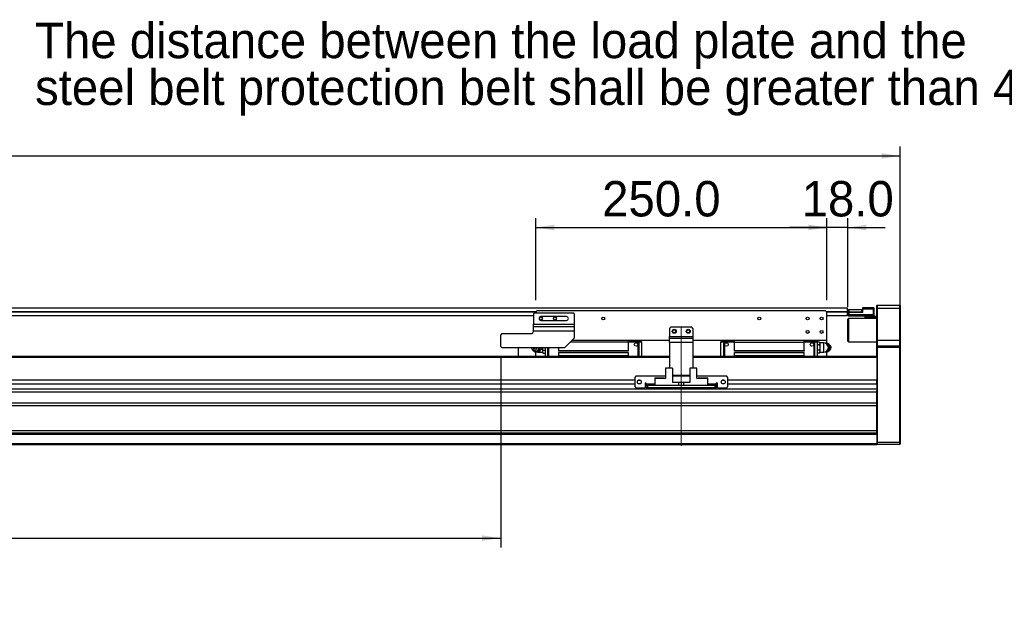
# Model space of a CAD drawing. Header units: millimetres. Extents: x 40 to 3331, y 40 to 2336.
# Tile 8 of 11: x 1758 to 2604, y 1036 to 1531. Entities that reach past the tile are written whole.
import ezdxf

# ---------------------------------------------------------------- set-up
doc = ezdxf.new("R2010")
doc.units = ezdxf.units.MM
doc.header["$LTSCALE"] = 8
doc.linetypes.add('CENTERX2', pattern=[20.32, 12.7, -2.54, 2.54, -2.54])
doc.layers.add('DIMNS', color=7, linetype='Continuous')
doc.styles.add('SLDTEXTSTYLE7', font='txt')
doc.dimstyles.new('SLDDIMSTYLE0', dxfattribs={"dimtxt": 30.4, "dimasz": 16, "dimexe": 0, "dimexo": 0.0625, "dimgap": 7.6, "dimtad": 2, "dimdec": 1, "dimrnd": 1e-09, "dimzin": 4, "dimdsep": 46, "dimtxsty": 'SLDTEXTSTYLE7', "dimsah": 1, "dimcen": 0.09, "dimadec": 0, "dimazin": 1, "dimtfac": 1, "dimtdec": 1, "dimtmove": 0, "dimatfit": 0, "dimfxl": 0, "dimfrac": 2, "dimtolj": 1, "dimtzin": 12, "dimarcsym": 0})
doc.dimstyles.new('SLDDIMSTYLE1', dxfattribs={"dimtxt": 30.4, "dimasz": 16, "dimexe": 0, "dimexo": 0.0625, "dimgap": 7.6, "dimtad": 2, "dimdec": 1, "dimrnd": 1e-09, "dimzin": 4, "dimdsep": 46, "dimtxsty": 'SLDTEXTSTYLE7', "dimsah": 1, "dimcen": 0.09, "dimadec": 0, "dimazin": 1, "dimtfac": 1, "dimtdec": 1, "dimtofl": 0, "dimtmove": 0, "dimatfit": 3, "dimfxl": 0, "dimfrac": 2, "dimtolj": 1, "dimtzin": 12, "dimarcsym": 0})

# ---------------------------------------------------------------- blocks, each defined once
blk = doc.blocks.new('SW_NOTE_4')
at = {"layer": 'DIMNS', "color": 0, "char_height": 30.4, "attachment_point": 1, "style": 'SLDTEXTSTYLE7'}
for s, insert in [('The distance between the load plate and the ', (-929.18, 55.26)), ('steel belt protection belt shall be greater than 4mm', (-929.18, 15.07))]:
    blk.add_mtext(s, dxfattribs=dict(at, insert=insert))
blk = doc.blocks.new('_D_7')
at = {"layer": 'DIMNS'}
for p, q in [((2201.35, 1290.56), (2201.35, 1360.99)), ((2201.35, 1352.99), (2451.35, 1352.99)), ((2451.35, 1290.56), (2451.35, 1360.99))]:
    blk.add_line(p, q, dxfattribs=at)
for points in [[(2201.35, 1352.99), (2217.35, 1350.59), (2217.35, 1355.39)], [(2451.35, 1352.99), (2435.35, 1355.39), (2435.35, 1350.59)]]:
    blk.add_solid(points, dxfattribs=at)
at = {"layer": 'DIMNS', "insert": (2258.42, 1392.88), "char_height": 30.4, "attachment_point": 1, "style": 'SLDTEXTSTYLE7'}
blk.add_mtext('250.0', dxfattribs=at)
blk = doc.blocks.new('_D_8')
at = {"layer": 'DIMNS'}
for p, q in [((338.35, 1260.06), (338.35, 1422.4)), ((2514.35, 1260.06), (2514.35, 1422.4)), ((338.35, 1414.4), (2514.35, 1414.4))]:
    blk.add_line(p, q, dxfattribs=at)
for points in [[(338.35, 1414.4), (354.35, 1412), (354.35, 1416.8)], [(2514.35, 1414.4), (2498.35, 1416.8), (2498.35, 1412)]]:
    blk.add_solid(points, dxfattribs=at)
at = {"layer": 'DIMNS', "insert": (1371.64, 1454.28), "char_height": 30.4, "attachment_point": 1, "style": 'SLDTEXTSTYLE7'}
blk.add_mtext('2176.0', dxfattribs=at)
blk = doc.blocks.new('_D_9')
at = {"layer": 'DIMNS'}
for p, q in [((2451.35, 1352.99), (2419.35, 1352.99)), ((2451.35, 1290.56), (2451.35, 1360.99)), ((2469.35, 1352.99), (2451.35, 1352.99)), ((2469.35, 1284.56), (2469.35, 1360.99)), ((2469.35, 1352.99), (2501.35, 1352.99))]:
    blk.add_line(p, q, dxfattribs=at)
for points in [[(2451.35, 1352.99), (2435.35, 1355.39), (2435.35, 1350.59)], [(2469.35, 1352.99), (2485.35, 1350.59), (2485.35, 1355.39)]]:
    blk.add_solid(points, dxfattribs=at)
at = {"layer": 'DIMNS', "insert": (2429.72, 1392.88), "char_height": 30.4, "attachment_point": 1, "style": 'SLDTEXTSTYLE7'}
blk.add_mtext('18.0', dxfattribs=at)
blk = doc.blocks.new('_D_12')
at = {"layer": 'DIMNS'}
for p, q in [((651.35, 1244.24), (651.35, 1078.4)), ((2171.35, 1240.74), (2171.35, 1078.4)), ((651.35, 1086.4), (2171.35, 1086.4))]:
    blk.add_line(p, q, dxfattribs=at)
for points in [[(651.35, 1086.4), (667.35, 1084), (667.35, 1088.8)], [(2171.35, 1086.4), (2155.35, 1088.8), (2155.35, 1084)]]:
    blk.add_solid(points, dxfattribs=at)
at = {"layer": 'DIMNS', "char_height": 30.4, "attachment_point": 1, "style": 'SLDTEXTSTYLE7'}
for s, insert in [('Stroke T=', (1283.84, 1126.28)), ('1520.0', (1459.44, 1126.28))]:
    blk.add_mtext(s, dxfattribs=dict(at, insert=insert))

msp = doc.modelspace()

# ---------------------------------------------------------------- linework, layer by layer
at = {"color": 7, "linetype": 'Continuous', "lineweight": 25}
for p, q in [((2494.6486921, 1286.3955843), (2494.3486423, 1286.0955867)), ((2494.3486423, 1283.3955857), (2494.3486423, 1286.0955867)), ((2494.6486921, 1286.3955843), (2494.6486921, 1283.3955857)), ((2494.6486921, 1286.3955843), (2514.0486927, 1286.3955843)), ((2514.0486927, 1283.3955857), (2514.0486927, 1286.3955843)), ((2514.0486927, 1286.3955843), (2514.3487424, 1286.0955867)), ((2514.3487424, 1286.0955867), (2514.3487424, 1283.3955857)), ((2468.8487024, 1283.7455842), (382.8486771, 1283.7455842)), ((2199.3486852, 1277.2455859), (658.3486766, 1277.2455859)), ((2200.348732, 1279.8955861), (2199.3486852, 1278.895584)), ((2199.3486852, 1278.895584), (2199.3486852, 1269.8955881)), ((2200.348732, 1279.8955861), (2233.3487243, 1279.8955861)), ((2202.3487062, 1281.3955891), (2201.3486595, 1280.3955871)), ((2201.3486595, 1279.8955861), (2201.3486595, 1280.3955871)), ((2450.348732, 1281.3955891), (2202.3487062, 1281.3955891)), ((2234.3486518, 1278.895584), (2233.3487243, 1279.8955861)), ((2234.3486518, 1278.895584), (2234.3486518, 1269.8955881)), ((2451.3486595, 1280.3955871), (2450.348732, 1281.3955891)), ((2451.3486595, 1255.8955858), (2451.3486595, 1280.3955871)), ((2468.8487024, 1277.2455859), (2451.3486595, 1277.2455859)), ((2468.8487024, 1283.7455842), (2468.8487024, 1280.7455855)), ((2468.8487024, 1280.7455855), (2468.8487024, 1280.2455845)), ((2468.8487024, 1280.5955905), (2469.8486299, 1280.5955905)), ((2468.8487024, 1280.3955871), (2470.1486797, 1280.3955871)), ((2468.8487024, 1280.2455845), (2468.8487024, 1277.2455859)), ((2469.8486299, 1280.5955905), (2469.8486299, 1282.5955871)), ((2469.8486299, 1282.5955871), (2470.3487129, 1282.5955871)), ((2470.3487129, 1280.5955905), (2469.8486299, 1280.5955905)), ((2469.8486299, 1280.0955894), (2470.1486797, 1280.3955871)), ((2469.8486299, 1280.0955894), (2470.1486797, 1280.0955894)), ((2469.8486299, 1278.3955905), (2469.8486299, 1280.0955894)), ((2469.8486299, 1277.1955851), (2469.8486299, 1278.3955905)), ((2469.8486299, 1278.3955905), (2470.1486797, 1278.3955905)), ((2469.8486299, 1277.1955851), (2470.1486797, 1276.8955874)), ((2470.1486797, 1280.0955894), (2470.1486797, 1280.3955871)), ((2470.1486797, 1280.3955871), (2482.3486776, 1280.3955871)), ((2470.1486797, 1280.0955894), (2470.1486797, 1278.3955905)), ((2482.3486776, 1280.0955894), (2470.1486797, 1280.0955894)), ((2470.1486797, 1278.3955905), (2491.5486545, 1278.3955905)), ((2470.1486797, 1278.3955905), (2470.1486797, 1276.8955874)), ((2491.5486545, 1276.8955874), (2470.1486797, 1276.8955874)), ((2470.3487129, 1282.5955871), (2470.3487129, 1280.5955905)), ((2470.3487129, 1282.5955871), (2481.3486309, 1282.5955871)), ((2470.3487129, 1280.5955905), (2481.3486309, 1280.5955905)), ((2481.3486309, 1280.5955905), (2481.3486309, 1282.5955871)), ((2481.3486309, 1282.5955871), (2481.8487138, 1282.5955871)), ((2481.8487138, 1280.5955905), (2481.3486309, 1280.5955905)), ((2481.8487138, 1282.5955871), (2481.8487138, 1280.5955905)), ((2481.8487138, 1280.3955871), (2481.8487138, 1280.5955905)), ((2482.3486776, 1282.8955847), (2482.3486776, 1284.3955877)), ((2482.3486776, 1284.3955877), (2491.5486545, 1284.3955877)), ((2482.3486776, 1280.0955894), (2482.3486776, 1282.8955847)), ((2491.5486545, 1282.8955847), (2482.3486776, 1282.8955847)), ((2484.3486518, 1275.8955854), (2484.3486518, 1276.8955874)), ((2491.5486545, 1282.8955847), (2491.5486545, 1284.3955877)), ((2491.8487043, 1284.0955901), (2491.5486545, 1284.3955877)), ((2491.5486545, 1278.3955905), (2491.5486545, 1282.8955847)), ((2491.8487043, 1282.8955847), (2491.5486545, 1282.8955847)), ((2491.5486545, 1276.8955874), (2491.5486545, 1278.3955905)), ((2491.5486545, 1278.3955905), (2491.8487043, 1278.3955905)), ((2491.5486545, 1276.8955874), (2491.8487043, 1277.1955851)), ((2491.5486545, 1276.8955874), (2494.3486423, 1276.8955874)), ((2491.8487043, 1284.0955901), (2491.8487043, 1282.8955847)), ((2491.8487043, 1282.8955847), (2491.8487043, 1278.3955905)), ((2491.8487043, 1278.3955905), (2491.8487043, 1277.1955851)), ((2494.6486921, 1283.3955857), (2494.3486423, 1283.3955857)), ((2494.3486423, 1256.3955869), (2494.3486423, 1283.3955857)), ((2494.6486921, 1283.3955857), (2494.6486921, 1256.3955869)), ((2514.0486927, 1283.3955857), (2494.6486921, 1283.3955857)), ((2514.0486927, 1256.3955869), (2514.0486927, 1283.3955857)), ((2514.0486927, 1283.3955857), (2514.3487424, 1283.3955857)), ((2514.3487424, 1283.3955857), (2514.3487424, 1256.3955869)), ((2199.3486852, 1269.8955881), (2234.3486518, 1269.8955881)), ((2199.3486852, 1267.9025429), (2199.3486852, 1269.8955881)), ((2227.8486461, 1276.4955881), (2205.8486909, 1276.4955881)), ((2205.8486909, 1273.2955861), (2227.8486461, 1273.2955861)), ((2234.3486518, 1269.8955881), (2234.3486518, 1267.9025429)), ((2469.8486299, 1274.8955908), (2469.3486662, 1274.3955898)), ((2469.3486662, 1267.275964), (2469.3486662, 1274.3955898)), ((2494.3486423, 1274.8955908), (2469.8486299, 1274.8955908)), ((2469.8486299, 1274.8955908), (2469.8486299, 1267.4012455)), ((2494.3486423, 1275.8955854), (2484.3486518, 1275.8955854)), ((2484.3486518, 1274.8955908), (2484.3486518, 1275.8955854)), ((2172.3487348, 1261.8955868), (2171.3486881, 1260.8955848)), ((2171.3486881, 1250.8955869), (2171.3486881, 1260.8955848)), ((2172.3487348, 1261.8955868), (2197.348711, 1261.8955868)), ((2199.3486852, 1267.9025429), (2234.3486518, 1267.9025429)), ((2199.3486852, 1263.91646), (2199.3486852, 1267.9025429)), ((2199.3486852, 1263.91646), (2199.3486852, 1263.8955909)), ((2234.3486518, 1263.91646), (2199.3486852, 1263.91646)), ((2234.3486518, 1267.9025429), (2234.3486518, 1263.91646)), ((2234.3486518, 1263.91646), (2234.3486518, 1257.8955862)), ((2317.3487157, 1267.3955905), (2316.348669, 1266.3955885)), ((2316.348669, 1266.3955885), (2316.348669, 1259.3955855)), ((2335.3487224, 1267.3955905), (2317.3487157, 1267.3955905)), ((2336.3486499, 1266.3955885), (2335.3487224, 1267.3955905)), ((2336.3486499, 1266.3955885), (2336.3486499, 1259.3955855)), ((2469.3486662, 1255.3955886), (2469.3486662, 1267.275964)), ((2469.8486299, 1267.4012455), (2469.8486299, 1254.8955875)), ((2226.3486356, 1249.8955886), (2234.3486518, 1257.8955862)), ((2280.748722, 1254.5855875), (2231.0386867, 1254.5855875)), ((2316.348669, 1255.8955858), (2232.3486776, 1255.8955858)), ((2280.748722, 1255.8955858), (2280.748722, 1254.5855875)), ((2289.3487186, 1255.4955865), (2280.748722, 1255.4955865)), ((2280.748722, 1254.5855875), (2280.748722, 1247.4955889)), ((2289.3487186, 1254.4955882), (2280.748722, 1254.4955882)), ((2289.8486824, 1254.9955855), (2289.3487186, 1255.4955865)), ((2289.3487186, 1254.4955882), (2289.8486824, 1254.9955855)), ((2289.3487186, 1242.3955883), (2289.3487186, 1254.4955882)), ((2289.8486824, 1255.4955865), (2289.8486824, 1254.9955855)), ((2289.8486824, 1255.4955865), (2292.3487396, 1255.4955865)), ((2289.8486824, 1254.9955855), (2289.8486824, 1254.4955882)), ((2289.8486824, 1254.4955882), (2289.8486824, 1242.3955883)), ((2292.3487396, 1254.4955882), (2289.8486824, 1254.4955882)), ((2292.3487396, 1254.4955882), (2292.3487396, 1255.4955865)), ((2292.3487396, 1254.4955882), (2292.3487396, 1242.3955883)), ((2316.348669, 1259.3955855), (2336.3486499, 1259.3955855)), ((2316.348669, 1257.8955862), (2316.348669, 1259.3955855)), ((2316.348669, 1257.8955862), (2336.3486499, 1257.8955862)), ((2316.348669, 1254.3955865), (2316.348669, 1257.8955862)), ((2336.3486499, 1254.3955865), (2316.348669, 1254.3955865)), ((2316.348669, 1254.3955865), (2316.348669, 1232.2955887)), ((2336.3486499, 1259.3955855), (2336.3486499, 1257.8955862)), ((2336.3486499, 1257.8955862), (2336.3486499, 1254.3955865)), ((2451.3486595, 1255.8955858), (2336.3486499, 1255.8955858)), ((2336.3486499, 1254.3955865), (2336.3486499, 1232.2955887)), ((2360.3486986, 1255.4955865), (2362.8486366, 1255.4955865)), ((2360.3486986, 1255.4955865), (2360.3486986, 1254.4955882)), ((2362.8486366, 1254.4955882), (2360.3486986, 1254.4955882)), ((2360.3486986, 1242.3955883), (2360.3486986, 1254.4955882)), ((2362.8486366, 1254.9955855), (2362.8486366, 1255.4955865)), ((2363.3487196, 1255.4955865), (2362.8486366, 1254.9955855)), ((2362.8486366, 1254.4955882), (2362.8486366, 1254.9955855)), ((2362.8486366, 1254.9955855), (2363.3487196, 1254.4955882)), ((2362.8486366, 1242.3955883), (2362.8486366, 1254.4955882)), ((2371.9487161, 1255.4955865), (2363.3487196, 1255.4955865)), ((2363.3487196, 1254.4955882), (2363.3487196, 1242.3955883)), ((2371.9487161, 1254.4955882), (2363.3487196, 1254.4955882)), ((2371.9487161, 1254.5855875), (2371.9487161, 1255.8955858)), ((2371.9487161, 1247.4955889), (2371.9487161, 1254.5855875)), ((2371.9487161, 1254.5855875), (2431.7486257, 1254.5855875)), ((2431.7486257, 1254.5855875), (2431.7486257, 1255.8955858)), ((2440.3487415, 1255.4955865), (2431.7486257, 1255.4955865)), ((2431.7486257, 1247.4955889), (2431.7486257, 1254.5855875)), ((2440.3487415, 1254.4955882), (2431.7486257, 1254.4955882)), ((2440.8487053, 1254.9955855), (2440.3487415, 1255.4955865)), ((2440.3487415, 1254.4955882), (2440.8487053, 1254.9955855)), ((2440.3487415, 1242.3955883), (2440.3487415, 1254.4955882)), ((2440.8487053, 1255.4955865), (2440.8487053, 1254.9955855)), ((2440.8487053, 1255.4955865), (2443.3486433, 1255.4955865)), ((2440.8487053, 1254.9955855), (2440.8487053, 1254.4955882)), ((2443.3486433, 1254.4955882), (2440.8487053, 1254.4955882)), ((2440.8487053, 1254.4955882), (2440.8487053, 1242.3955883)), ((2443.3486433, 1254.4955882), (2443.3486433, 1255.4955865)), ((2444.8498458, 1254.5143898), (2443.3486433, 1254.5143898)), ((2443.3486433, 1242.3955883), (2443.3486433, 1254.4955882)), ((2444.8498458, 1252.2049892), (2443.3486433, 1252.2049892)), ((2445.3487367, 1254.0155883), (2444.8498458, 1254.5143898)), ((2444.8498458, 1254.5143898), (2445.3487367, 1253.8532476)), ((2445.3487367, 1252.8661313), (2444.8498458, 1252.2049892)), ((2444.8498458, 1252.2049892), (2445.3487367, 1250.8827048)), ((2445.3487367, 1253.8532476), (2445.3487367, 1254.0155883)), ((2448.6486883, 1253.8955855), (2445.3487367, 1253.8955855)), ((2445.3487367, 1253.8532476), (2445.3487367, 1253.3596876)), ((2445.3487367, 1253.3596876), (2445.3487367, 1252.8661313)), ((2445.3487367, 1252.8661313), (2445.3487367, 1250.8827048)), ((2451.8330068, 1253.3955882), (2450.451848, 1253.3955882)), ((2451.3486595, 1253.3955882), (2451.3486595, 1255.8955858)), ((2452.2418947, 1253.3955882), (2451.8330068, 1253.3955882)), ((2454.5086593, 1251.3362515), (2454.1518659, 1251.8569502)), ((2469.3486662, 1255.3955886), (2469.8486299, 1254.8955875)), ((2469.8486299, 1254.8955875), (2494.3486423, 1254.8955875)), ((2494.6486921, 1256.3955869), (2494.3486423, 1256.3955869)), ((2494.3486423, 1251.0955865), (2494.3486423, 1256.3955869)), ((2494.6486921, 1251.3955879), (2494.3486423, 1251.0955865)), ((2494.6486921, 1256.3955869), (2494.6486921, 1251.3955879)), ((2494.6486921, 1256.3955869), (2514.0486927, 1256.3955869)), ((2494.6486921, 1251.3955879), (2494.6486921, 1249.8955886)), ((2494.6486921, 1251.3955879), (2514.0486927, 1251.3955879)), ((2514.0486927, 1251.3955879), (2514.0486927, 1256.3955869)), ((2514.3487424, 1256.3955869), (2514.0486927, 1256.3955869)), ((2514.0486927, 1249.8955886), (2514.0486927, 1251.3955879)), ((2514.3487424, 1251.0955865), (2514.0486927, 1251.3955879)), ((2514.3487424, 1256.3955869), (2514.3487424, 1251.0955865)), ((2171.3486881, 1250.8955869), (2172.3487348, 1249.8955886)), ((2172.3487348, 1249.8955886), (2226.3486356, 1249.8955886)), ((2186.3486738, 1249.8955886), (2186.3486738, 1242.3955883)), ((2198.1886596, 1248.4549257), (2198.545453, 1247.9342232)), ((2201.3486595, 1242.3955883), (2201.3486595, 1246.3955889)), ((2204.0486307, 1245.8955879), (2207.3487014, 1245.8955879)), ((2204.1791648, 1246.3955889), (2204.6346635, 1246.3955889)), ((2207.3487014, 1248.9084686), (2207.3487014, 1249.8955886)), ((2207.8474731, 1247.5861843), (2207.3487014, 1248.9084686)), ((2207.3487014, 1246.9250458), (2207.3487014, 1248.9084686)), ((2207.3487014, 1246.9250458), (2207.8474731, 1247.5861843)), ((2207.3487014, 1246.4314858), (2207.3487014, 1246.9250458)), ((2207.3487014, 1245.9379259), (2207.3487014, 1246.4314858)), ((2207.8474731, 1245.2767837), (2207.3487014, 1245.9379259)), ((2207.3487014, 1245.7755889), (2207.3487014, 1245.9379259)), ((2207.3487014, 1245.7755889), (2207.8474731, 1245.2767837)), ((2207.8474731, 1247.5861843), (2209.3486757, 1247.5861843)), ((2207.8474731, 1245.2767837), (2209.3486757, 1245.2767837)), ((2209.3486757, 1249.8955886), (2209.3486757, 1242.3955883)), ((2211.8487329, 1242.3955883), (2211.8487329, 1249.8955886)), ((2212.3486967, 1249.8955886), (2212.3486967, 1242.3955883)), ((2220.9486932, 1249.8955886), (2220.9486932, 1247.4955889)), ((2220.9486932, 1247.4955889), (2280.748722, 1247.4955889)), ((2220.9486932, 1247.4955889), (2220.9486932, 1246.9955879)), ((2280.748722, 1246.9955879), (2220.9486932, 1246.9955879)), ((2220.9486932, 1245.7955862), (2220.9486932, 1242.9655875)), ((2220.9486932, 1245.7955862), (2280.748722, 1245.7955862)), ((2220.9486932, 1242.9655875), (2220.9486932, 1242.3955883)), ((2280.748722, 1242.9655875), (2220.9486932, 1242.9655875)), ((2280.748722, 1247.4955889), (2280.748722, 1246.9955879)), ((2280.748722, 1245.7955862), (2280.748722, 1242.9655875)), ((2280.748722, 1242.9655875), (2280.748722, 1242.3955883)), ((2371.9487161, 1247.4955889), (2431.7486257, 1247.4955889)), ((2371.9487161, 1246.9955879), (2371.9487161, 1247.4955889)), ((2431.7486257, 1246.9955879), (2371.9487161, 1246.9955879)), ((2371.9487161, 1242.9655875), (2371.9487161, 1245.7955862)), ((2371.9487161, 1245.7955862), (2431.7486257, 1245.7955862)), ((2431.7486257, 1242.9655875), (2371.9487161, 1242.9655875)), ((2371.9487161, 1242.3955883), (2371.9487161, 1242.9655875)), ((2431.7486257, 1247.4955889), (2431.7486257, 1246.9955879)), ((2431.7486257, 1242.9655875), (2431.7486257, 1245.7955862)), ((2431.7486257, 1242.3955883), (2431.7486257, 1242.9655875)), ((2444.8498458, 1247.5861843), (2443.3486433, 1247.5861843)), ((2444.8498458, 1245.2767837), (2443.3486433, 1245.2767837)), ((2445.3487367, 1248.9084686), (2444.8498458, 1247.5861843)), ((2444.8498458, 1247.5861843), (2445.3487367, 1246.9250458)), ((2445.3487367, 1245.9379259), (2444.8498458, 1245.2767837)), ((2444.8498458, 1245.2767837), (2445.3487367, 1245.7755889)), ((2445.3487367, 1250.8827048), (2445.3487367, 1249.8955886)), ((2445.3487367, 1249.8955886), (2445.3487367, 1248.9084686)), ((2445.3487367, 1248.9084686), (2445.3487367, 1246.9250458)), ((2445.3487367, 1246.9250458), (2445.3487367, 1246.4314858)), ((2445.3487367, 1246.4314858), (2445.3487367, 1245.9379259)), ((2445.3487367, 1245.9379259), (2445.3487367, 1245.7755889)), ((2445.3487367, 1245.8955879), (2448.6486883, 1245.8955879)), ((2451.3486595, 1242.3955883), (2451.3486595, 1246.3955889)), ((2452.2418947, 1246.3955889), (2451.8330068, 1246.3955889)), ((2454.104063, 1249.8955886), (2453.7180633, 1249.8955886)), ((2454.1518659, 1247.9342232), (2454.5086593, 1248.4549257)), ((2494.3486423, 1249.8955886), (2494.3486423, 1251.0955865)), ((2494.3486423, 1242.1097319), (2494.3486423, 1249.8955886)), ((2494.6486921, 1249.8955886), (2494.3486423, 1249.8955886)), ((2494.6486921, 1249.8955886), (2494.6486921, 1168.8955865)), ((2514.0486927, 1249.8955886), (2494.6486921, 1249.8955886)), ((2514.0486927, 1168.8955865), (2514.0486927, 1249.8955886)), ((2514.3487424, 1249.8955886), (2514.0486927, 1249.8955886)), ((2514.3487424, 1251.0955865), (2514.3487424, 1249.8955886)), ((2514.3487424, 1249.8955886), (2514.3487424, 1169.019851)), ((2316.348669, 1242.3955883), (536.3486976, 1242.3955883)), ((2494.3486423, 1242.3955883), (2336.3486499, 1242.3955883)), ((2494.3486423, 1242.1097319), (2494.3486423, 1241.3955863)), ((2494.3486423, 1241.3955863), (2494.3486423, 1221.8955877)), ((2312.8486843, 1232.2955887), (2312.8486843, 1223.395587)), ((2318.8487262, 1232.2955887), (2312.8486843, 1232.2955887)), ((2318.8487262, 1232.2955887), (2318.8487262, 1219.8955874)), ((2333.8487119, 1232.2955887), (2333.8487119, 1219.8955874)), ((2339.8486347, 1232.2955887), (2333.8487119, 1232.2955887)), ((2339.8486347, 1223.395587), (2339.8486347, 1232.2955887)), ((2286.3486976, 1221.8955877), (566.348669, 1221.8955877)), ((2286.3486976, 1218.4955879), (566.348669, 1218.4955879)), ((2287.3486251, 1225.3955874), (2286.3486976, 1224.3955872)), ((2286.3486976, 1224.3955872), (2286.3486976, 1216.3955878)), ((2312.8486843, 1225.3955874), (2287.3486251, 1225.3955874)), ((2291.1486597, 1221.8955877), (2289.5486326, 1221.8955877)), ((2296.3486881, 1219.3955864), (2295.3486414, 1219.3955864)), ((2295.3486414, 1219.3955864), (2295.3486414, 1215.3955876)), ((2296.3486881, 1218.4955879), (2295.3486414, 1218.4955879)), ((2296.3486881, 1218.3955881), (2296.3486881, 1219.3955864)), ((2296.3486881, 1218.3955881), (2296.3486881, 1217.3955879)), ((2303.6487074, 1223.8955881), (2311.4486904, 1223.8955881)), ((2303.6487074, 1223.8955881), (2303.6487074, 1223.395587)), ((2303.6487074, 1223.395587), (2303.6487074, 1217.3955879)), ((2312.8486843, 1223.395587), (2303.6487074, 1223.395587)), ((2311.9486541, 1223.395587), (2311.4486904, 1223.8955881)), ((2333.8487119, 1225.8955865), (2318.8487262, 1225.8955865)), ((2333.8487119, 1225.3955874), (2318.8487262, 1225.3955874)), ((2324.3486852, 1219.8955874), (2318.8487262, 1219.8955874)), ((2324.3486852, 1217.3955879), (2324.3486852, 1219.8955874)), ((2326.3486595, 1219.8955874), (2324.3486852, 1219.8955874)), ((2326.3486595, 1219.8955874), (2326.3486595, 1217.3955879)), ((2328.3486337, 1219.8955874), (2326.3486595, 1219.8955874)), ((2328.3486337, 1219.8955874), (2328.3486337, 1217.3955879)), ((2333.8487119, 1219.8955874), (2328.3486337, 1219.8955874)), ((2365.3486938, 1225.3955874), (2339.8486347, 1225.3955874)), ((2349.0487308, 1223.395587), (2339.8486347, 1223.395587)), ((2341.2486286, 1223.8955881), (2340.7486648, 1223.395587)), ((2341.2486286, 1223.8955881), (2349.0487308, 1223.8955881)), ((2349.0487308, 1223.395587), (2349.0487308, 1223.8955881)), ((2349.0487308, 1217.3955879), (2349.0487308, 1223.395587)), ((2357.3486776, 1219.3955864), (2356.3486309, 1219.3955864)), ((2356.3486309, 1219.3955864), (2356.3486309, 1218.3955881)), ((2357.3486776, 1218.4955879), (2356.3486309, 1218.4955879)), ((2356.3486309, 1217.3955879), (2356.3486309, 1218.3955881)), ((2357.3486776, 1215.3955876), (2357.3486776, 1219.3955864)), ((2363.1486864, 1221.8955877), (2361.5486593, 1221.8955877)), ((2366.3487405, 1224.3955872), (2365.3486938, 1225.3955874)), ((2366.3487405, 1216.3955878), (2366.3487405, 1224.3955872)), ((2494.3486423, 1221.8955877), (2366.3487405, 1221.8955877)), ((2494.3486423, 1218.4955879), (2366.3487405, 1218.4955879)), ((2494.3486423, 1218.4955879), (2494.3486423, 1221.8955877)), ((2494.3486423, 1218.4955879), (2494.3486423, 1214.1606092)), ((2494.3486423, 1214.1606092), (358.3486647, 1214.1606092)), ((2494.3486423, 1211.7031525), (358.3486647, 1211.7031525)), ((2286.3486976, 1216.3955878), (2287.3486251, 1215.3955876)), ((2287.3486251, 1215.3955876), (2295.3486414, 1215.3955876)), ((2296.3486881, 1215.3955876), (2296.3486881, 1217.3955879)), ((2296.3486881, 1217.3955879), (2297.3487348, 1217.3955879)), ((2297.3487348, 1215.3955876), (2296.3486881, 1215.3955876)), ((2297.3487348, 1217.3955879), (2297.3487348, 1215.3955876)), ((2355.3487033, 1217.3955879), (2297.3487348, 1217.3955879)), ((2355.3487033, 1215.3955876), (2297.3487348, 1215.3955876)), ((2355.3487033, 1215.3955876), (2355.3487033, 1217.3955879)), ((2355.3487033, 1217.3955879), (2356.3486309, 1217.3955879)), ((2356.3486309, 1215.3955876), (2355.3487033, 1215.3955876)), ((2356.3486309, 1217.3955879), (2356.3486309, 1215.3955876)), ((2357.3486776, 1215.3955876), (2365.3486938, 1215.3955876)), ((2365.3486938, 1215.3955876), (2366.3487405, 1216.3955878)), ((2494.3486423, 1214.1606092), (2494.3486423, 1212.8529391)), ((2494.3486423, 1175.695588), (2494.3486423, 1212.8529391)), ((2494.3486423, 1202.2913421), (358.3486647, 1202.2913421)), ((2494.3486423, 1199.8338861), (358.3486647, 1199.8338861)), ((2494.3486423, 1178.3955871), (358.3486647, 1178.3955871)), ((2494.3486423, 1176.3955868), (358.3486647, 1176.3955868)), ((2494.3486423, 1175.3955866), (358.3486647, 1175.3955866)), ((2494.3486423, 1175.695588), (2494.3486423, 1175.3955866)), ((2494.3486423, 1175.3955866), (2494.3486423, 1167.3955872)), ((2494.3486423, 1167.3955872), (358.3486647, 1167.3955872)), ((2494.3486423, 1169.019851), (2494.6486921, 1168.8955865)), ((2494.3486423, 1167.3955872), (2494.3486423, 1166.395587)), ((2494.3486423, 1167.1955875), (2494.6486921, 1166.895588)), ((2494.6486921, 1168.8955865), (2494.6486921, 1166.895588)), ((2494.6486921, 1168.8955865), (2514.0486927, 1168.8955865)), ((2514.0486927, 1166.895588), (2494.6486921, 1166.895588)), ((2514.3487424, 1169.019851), (2514.0486927, 1168.8955865)), ((2514.0486927, 1166.895588), (2514.0486927, 1168.8955865)), ((2514.3487424, 1167.1955875), (2514.0486927, 1166.895588)), ((2514.3487424, 1169.019851), (2514.3487424, 1167.1955875)), ((2494.3486423, 1166.395587), (358.3486647, 1166.395587))]:
    msp.add_line(p, q, dxfattribs=at)
at = {"color": 8, "linetype": 'Continuous', "lineweight": 25}
for p, q in [((2201.698658, 1280.7455855), (650.9986789, 1280.7455855)), ((2201.3486595, 1280.2455845), (651.3486774, 1280.2455845)), ((2468.8487024, 1280.7455855), (2450.998661, 1280.7455855)), ((2468.8487024, 1280.2455845), (2451.3486595, 1280.2455845)), ((2448.6486883, 1245.8955879), (2448.6486883, 1253.8955855)), ((2204.0486307, 1246.3308397), (2204.0486307, 1245.8955879)), ((2316.348669, 1241.3955863), (536.3486976, 1241.3955863)), ((2494.3486423, 1241.3955863), (2336.3486499, 1241.3955863)), ((2303.6487074, 1218.3955881), (2296.3486881, 1218.3955881)), ((2356.3486309, 1218.3955881), (2349.0487308, 1218.3955881))]:
    msp.add_line(p, q, dxfattribs=at)
at = {"color": 7, "linetype": 'Continuous', "lineweight": 25, "flags": 128}
for points in [[(2454.9486608, 1249.8955886), (2454.7775955, 1250.8231821), (2454.5086593, 1251.3362515)], [(2454.5086593, 1248.4549257), (2454.7775955, 1248.967995), (2454.9486608, 1249.8955886)]]:
    msp.add_lwpolyline(points, dxfattribs=at)
at = {"color": 7, "linetype": 'Continuous', "lineweight": 25}
for centre, radius in [((2205.8486833, 1274.8955872), 1.25), ((2217.8486833, 1274.8955872), 1.25), ((2259.3486833, 1274.8955872), 1.25), ((2393.3486833, 1274.8955872), 1.25), ((2434.8486833, 1274.8955872), 1.25), ((2446.8486833, 1274.8955872), 1.25), ((2320.3486833, 1263.8955872), 1.7), ((2320.3486833, 1263.8955872), 1.25), ((2332.3486833, 1263.8955872), 1.7), ((2332.3486833, 1263.8955872), 1.25), ((2434.8486833, 1263.3955872), 1.25), ((2446.8486833, 1263.3955872), 1.25), ((2287.5486833, 1252.5955872), 1.5), ((2365.1486833, 1252.5955872), 1.5), ((2438.5486833, 1252.5955872), 1.5), ((2290.3486833, 1220.3955872), 1.7), ((2362.3486833, 1220.3955872), 1.7)]:
    msp.add_circle(centre, radius, dxfattribs=at)
for centre, radius, start, end in [((2205.8486833, 1274.8955872), 1.6, 90, 270), ((2227.8486833, 1274.8955872), 1.6, 270, 90), ((2197.3486833, 1263.8955872), 2, 270, 0), ((2448.6486833, 1249.8955872), 4, 0, 90), ((2449.3012126, 1249.8955867), 3.5755008, 306.7223386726, 53.2776613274), ((2451.4839861, 1249.9726414), 3.267815, 358.6488793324, 71.7142983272), ((2199.9961109, 1249.781441), 2.2503496, 177.0924601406, 2.9075398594), ((2201.0354036, 1249.675455), 3.0383782, 214.9652385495, 4.1547771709), ((2199.9961109, 1249.84717), 1.0369406, 177.3236730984, 2.6763269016), ((2201.0061377, 1249.8955872), 3.3, 269.9999999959, 0), ((2204.0486833, 1249.8955872), 4, 242.6870994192, 270), ((2448.6486833, 1249.8955872), 4, 270, 0), ((2451.4807, 1249.8195752), 3.271076, 289.1056987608, 1.3315606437)]:
    msp.add_arc(centre, radius, start, end, dxfattribs=at)
at = {"color": 8, "linetype": 'Continuous', "lineweight": 25}
msp.add_arc((2201.6169014, 1249.8279298), 2.953449, 293.2170720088, 1.3126693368, dxfattribs=at)
at = {"color": 7, "linetype": 'Continuous', "lineweight": 25}
for points, knots in [([(2453.7180633, 1249.8955886), (2453.3545468, 1250.4043108), (2452.7325615, 1251.2747464), (2452.1343417, 1252.5198454), (2451.9231511, 1253.1336099), (2451.8330068, 1253.3955882)], [0, 0, 0, 0, 0.4463232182, 0.7636694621, 1, 1, 1, 1]), ([(2452.2418947, 1253.3955882), (2452.5270725, 1253.0109477), (2453.0093085, 1252.3605203), (2453.6413362, 1251.225568), (2453.9200287, 1250.4618856), (2454.0693636, 1250.002363), (2454.104063, 1249.8955886)], [0, 0, 0, 0, 0.3444370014, 0.5824433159, 0.9029767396, 1, 1, 1, 1]), ([(2200.1634807, 1246.7916916), (2200.1641959, 1246.7906484), (2200.2590097, 1246.6523404), (2200.3576486, 1246.5234787), (2200.4555435, 1246.3955889)], [0, 0, 0, 0, 0.0075430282, 1, 1, 1, 1]), ([(2200.4555435, 1246.3955889), (2200.7672458, 1246.3955889), (2201.2905477, 1246.3955889), (2202.279096, 1246.3955889), (2203.2390549, 1246.3955889), (2203.8685307, 1246.3955889), (2204.1791648, 1246.3955889)], [0, 0, 0, 0, 0.3312768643, 0.5561646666, 0.780975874, 1, 1, 1, 1]), ([(2204.1791648, 1246.3955889), (2204.2885328, 1246.7488469), (2204.4709965, 1247.3382036), (2204.90965, 1248.2749584), (2205.4433746, 1249.1064327), (2205.8313341, 1249.6191578), (2206.0404987, 1249.8955886)], [0, 0, 0, 0, 0.32048528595, 0.53468055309, 0.7491274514, 1, 1, 1, 1]), ([(2206.5199585, 1249.8955886), (2206.3442386, 1249.402154), (2206.0435757, 1248.5578697), (2205.307227, 1247.3102787), (2204.8463544, 1246.6834896), (2204.6346635, 1246.3955889)], [0, 0, 0, 0, 0.4319482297, 0.7390789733, 1, 1, 1, 1]), ([(2450.5048961, 1246.3955889), (2450.5796323, 1246.3955889), (2451.0075848, 1246.3955889), (2451.4597808, 1246.3955889), (2451.8330068, 1246.3955889)], [0, 0, 0, 0, 0.1746366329, 1, 1, 1, 1]), ([(2451.8330068, 1246.3955889), (2452.0118961, 1246.8908733), (2452.3216927, 1247.7485961), (2453.0581384, 1248.9928857), (2453.5160485, 1249.6192551), (2453.7180633, 1249.8955886)], [0, 0, 0, 0, 0.4329985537, 0.7498577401, 1, 1, 1, 1]), ([(2454.104063, 1249.8955886), (2453.9797704, 1249.5137928), (2453.7698735, 1248.8690417), (2453.2169908, 1247.7638526), (2452.6829084, 1246.989065), (2452.3386039, 1246.5257314), (2452.2418947, 1246.3955889)], [0, 0, 0, 0, 0.3434809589, 0.580047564, 0.8820425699, 1, 1, 1, 1])]:
    msp.add_open_spline(points, degree=3, knots=knots, dxfattribs=at)
at = {"layer": 'DIMNS', "linetype": 'CENTERX2', "lineweight": 18}
msp.add_line((2326.3486833, 1165.5955872), (2326.3486833, 1275.1955872), dxfattribs=at)

# ---------------------------------------------------------------- block references
at = {"layer": 'DIMNS'}
msp.add_blockref('SW_NOTE_4', (2700.6488169, 1473.4505991), dxfattribs=at)

# ---------------------------------------------------------------- dimensions: what is measured, and where the dimension line sits
for base, p1, p2, dimstyle, picture, middle in [((2514.3486833, 1414.3955872), (338.3486833, 1249.8955872), (2514.3486833, 1249.8955872), 'SLDDIMSTYLE1', '_D_8', (1431.0496692, 1414.3955872)), ((2451.3486833, 1352.9935791), (2201.3486833, 1280.3955872), (2451.3486833, 1280.3955872), 'SLDDIMSTYLE1', '_D_7', (2306.8485098, 1352.9935791)), ((2451.3486833, 1352.9935791), (2469.3486833, 1274.3955872), (2451.3486833, 1280.3955872), 'SLDDIMSTYLE0', '_D_9', (2467.1720934, 1352.9935791))]:
    dim = msp.add_linear_dim(base=base, p1=p1, p2=p2, dimstyle=dimstyle, dxfattribs=at)
    dim.commit()
    dim.dimension.update_dxf_attribs({"geometry": picture, "text_midpoint": middle, "dimtype": 160})
dim = msp.add_linear_dim(base=(2171.3486833, 1086.3955872), p1=(651.3486833, 1254.3955872), p2=(2171.3486833, 1250.8955872), text='Stroke T=<>', dimstyle='SLDDIMSTYLE1', dxfattribs=at)
dim.commit()
dim.dimension.update_dxf_attribs({"geometry": '_D_12', "text_midpoint": (1431.0496692, 1086.3955872), "dimtype": 160})

doc.saveas('drawing.dxf')
